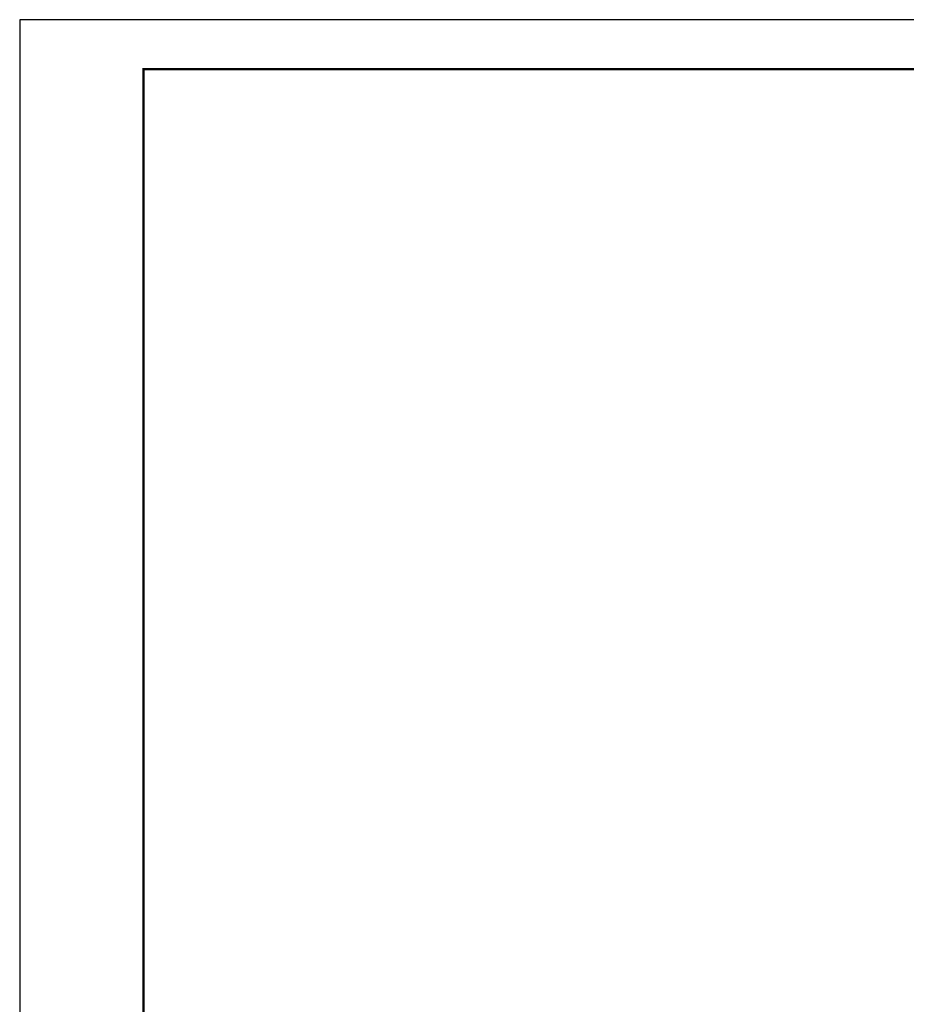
# Model space of a CAD drawing. Header units: millimetres. Extents: x -15 to 153, y -141 to 37.
# Tile 53 of 98: x -15 to 2, y 17 to 37. Entities that reach past the tile are written whole.
import ezdxf

# ---------------------------------------------------------------- set-up
doc = ezdxf.new("R2010")
doc.units = ezdxf.units.MM
doc.header["$MEASUREMENT"] = 0
doc.layers.get('0').update_dxf_attribs({"color": 5, "lineweight": 20})
doc.layers.add('XX-CARIMBO', color=9, linetype='Continuous')
doc.layers.add('XX-FOLHA', color=253, linetype='Continuous')

# ---------------------------------------------------------------- blocks, each defined once
blk = doc.blocks.new('Aprovacao A-1_SC')
at = {"layer": 'XX-CARIMBO', "ltscale": 0.5}
for p, q in [((0, 594), (0, 0)), ((840, 594), (0, 594))]:
    blk.add_line(p, q, dxfattribs=at)
at = {"layer": 'XX-FOLHA'}
blk.add_line((25, 594), (15, 594), dxfattribs=at)
at = {"layer": 'XX-FOLHA', "ltscale": 0.5}
blk.add_line((15, 594), (15, 594), dxfattribs=at)
at = {"layer": 'XX-FOLHA', "ltscale": 0.5, "const_width": 0.5}
blk.add_lwpolyline([(25, 584), (25, 10), (830, 10), (830, 584), (25, 584)], dxfattribs=at)

msp = doc.modelspace()

# ---------------------------------------------------------------- block references
at = {"xscale": 0.1, "yscale": 0.1, "zscale": 0.1}
msp.add_blockref('Aprovacao A-1_SC', (-15.483, -22.36), dxfattribs=at)

doc.saveas('drawing.dxf')
